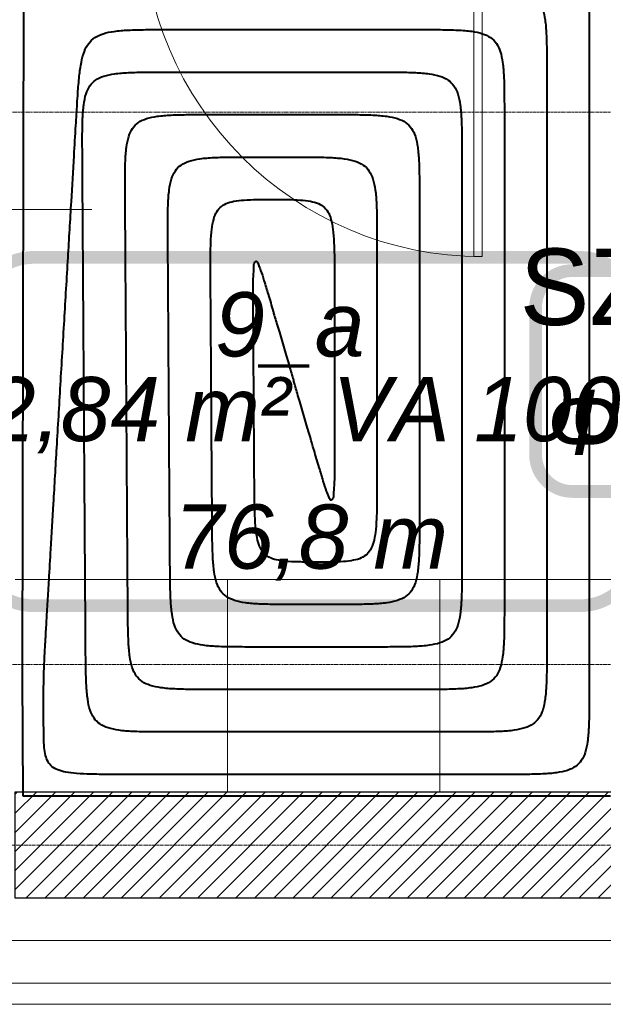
# Model space of a CAD drawing. Header units: millimetres. Extents: x 49908 to 79848, y -11883 to -3092.
# Tile 53 of 222: x 68702 to 68839, y -6637 to -6405. Entities that reach past the tile are written whole.
import ezdxf
from ezdxf.enums import TextEntityAlignment as Align
from ezdxf.lldxf.tags import DXFTag

# ---------------------------------------------------------------- set-up
doc = ezdxf.new("R2010")
doc.units = ezdxf.units.MM
doc.linetypes.add('AUSGEZOGEN', pattern=[0])
doc.linetypes.add('DASHDOT', pattern=[1, 0.5, -0.25, 0, -0.25])
for name, color, linetype, lineweight in [('A opis', 9, 'Continuous', 13), ('A stolarka', 9, 'Continuous', 9), ('A wyp ruchome', 9, 'Continuous', 9), ('A_CIENKA', 9, 'Continuous', 9), ('A_HATCH', 9, 'Continuous', 9), ('A_IZOLACJA', 9, 'ZIGZAG', 9), ('A_MUROWANE', 9, 'Continuous', 25), ('A_OSIE', 9, 'DASHDOT', 9), ('\x9dciany', 9, 'Continuous', 9)]:
    doc.layers.add(name, color=color, linetype=linetype, lineweight=lineweight)
doc.layers.add('IS_Ogrzewanie_płaszczyznowe', color=7, linetype='SOLID', true_color=0xac00e6)
doc.layers.add('IS_Ogrzewanie_płaszczyznowe_-_opis', color=7, linetype='SOLID', true_color=0xf000f0)
doc.layers.add('IS_Rys.pętli_o.p._Powrót', color=7, linetype='DASH', lineweight=13, true_color=0x4c9a5f)
doc.layers.add('IS_Rys.pętli_o.p._Zasilanie', color=7, linetype='SOLID', lineweight=13, true_color=0xff8c1a)
doc.layers.add('IS_Text_Konstrukcji', color=7, linetype='Continuous')
doc.styles.add('Arial CE', font='arial.ttf')
tags = doc.linetypes.add('DASH', pattern=[15, 10, -5]).pattern_tags.tags
tags[6:7] = [DXFTag(74, 4), DXFTag(75, 0), DXFTag(340, '0'), DXFTag(46, 0.0), DXFTag(50, 0.0), DXFTag(44, 0.0), DXFTag(45, 0.0)]
tags[4:5] = [DXFTag(74, 4), DXFTag(75, 0), DXFTag(340, '0'), DXFTag(46, 0.0), DXFTag(50, 0.0), DXFTag(44, 0.0), DXFTag(45, 0.0)]
tags = doc.linetypes.add('SOLID', pattern=[10, 10, 0]).pattern_tags.tags
tags[6:7] = [DXFTag(74, 4), DXFTag(75, 0), DXFTag(340, '0'), DXFTag(46, 0.0), DXFTag(50, 0.0), DXFTag(44, 0.0), DXFTag(45, 0.0)]
tags[4:5] = [DXFTag(74, 4), DXFTag(75, 0), DXFTag(340, '0'), DXFTag(46, 0.0), DXFTag(50, 0.0), DXFTag(44, 0.0), DXFTag(45, 0.0)]
doc.linetypes.add('ZIGZAG', pattern='A,0.00254,-5.08,[131,ltypeshp.shx,S=5.08,R=0,X=-5.08,Y=0],-10.16,[131,ltypeshp.shx,S=5.08,R=180,X=5.08,Y=0],-5.08', length=20.32254)

msp = doc.modelspace()

# ---------------------------------------------------------------- hatches: boundary and pattern name
at = {"layer": 'A_HATCH', "transparency": 33554687}
h = msp.add_hatch(dxfattribs=at)
h.set_pattern_fill('ANSI31', color=256, angle=360)
h.set_pattern_definition([(45, (16000, 0), (-2.24506403, 2.24506403), [])])
h.paths.add_polyline_path([(69075.47, -6586.63), (68700.47, -6586.63), (68700.47, -6611.63), (69075.47, -6611.63)])

# ---------------------------------------------------------------- linework, layer by layer
at = {"layer": 'A opis', "ltscale": 0.5}
msp.add_line((68658.96, -6449.52), (68718.46, -6449.52), dxfattribs=at)
at = {"layer": 'A stolarka', "linetype": 'AUSGEZOGEN', "lineweight": 0}
msp.add_line((68687.97, -6449.52), (68702.97, -6449.52), dxfattribs=at)
msp.add_lwpolyline([(68810.47, -6380.63), (68808.47, -6380.63), (68808.47, -6460.63), (68810.47, -6460.63)], close=True, dxfattribs=at)
msp.add_arc((68810.47, -6380.63), 80, 180, 270, dxfattribs=at)
at = {"layer": 'A wyp ruchome'}
for p, q in [((68700.47, -6536.63), (69000.47, -6536.63)), ((68750.47, -6536.63), (68750.47, -6586.63)), ((68800.47, -6536.63), (68800.47, -6586.63))]:
    msp.add_line(p, q, dxfattribs=at)
at = {"layer": 'A_CIENKA'}
msp.add_lwpolyline([(69100.47, -6631.63), (68680.47, -6631.63)], dxfattribs=at)
at = {"layer": 'A_IZOLACJA', "ltscale": 0.015}
msp.add_lwpolyline([(69100.47, -6621.63), (68680.47, -6621.63)], dxfattribs=at)
at = {"layer": 'A_MUROWANE'}
msp.add_lwpolyline([(68700.47, -6586.63), (69075.47, -6586.63), (69075.47, -6611.63), (68700.47, -6611.63)], close=True, dxfattribs=at)
at = {"layer": 'A_OSIE', "ltscale": 0.3, "transparency": 33554559}
for p, q in [((70341.81, -6426.63), (67440.85, -6426.63)), ((70341.81, -6556.63), (67440.85, -6556.63)), ((67440.85, -6599.13), (70342.17, -6599.13))]:
    msp.add_line(p, q, dxfattribs=at)
at = {"layer": 'IS_Ogrzewanie_płaszczyznowe', "lineweight": 40}
for p, q in [((68702.41, -6382.19), (68702.07, -6559.26)), ((68702.07, -6559.26), (68702.26, -6587.52)), ((68702.26, -6587.52), (68840.66, -6587.52))]:
    msp.add_line(p, q, dxfattribs=at)
at = {"layer": 'IS_Ogrzewanie_płaszczyznowe_-_opis'}
msp.add_lwpolyline([(68704.79, -6542.8, 3, 3, 0), (68833.46, -6542.8, 3, 3, 0.414214), (68847.12, -6529.13, 3, 3, 0), (68847.12, -6474.46, 3, 3, 0.414214), (68833.46, -6460.8, 3, 3, 0), (68704.79, -6460.8, 3, 3, 0.414214), (68691.12, -6474.46, 3, 3, 0), (68691.12, -6529.13, 3, 3, 0.414214), (68704.79, -6542.8, 3, 3, 0)], format="xyseb", dxfattribs=at)
at = {"layer": 'IS_Rys.pętli_o.p._Powrót', "lineweight": 40}
for points, knots in [([(68805.66, -6397.19), (68807.32, -6397.19), (68810.33, -6397.18), (68814.44, -6397.26), (68817.75, -6397.5), (68820.37, -6398.01), (68822.43, -6398.92), (68823.92, -6400.41), (68824.83, -6402.47), (68825.34, -6405.1), (68825.59, -6408.41), (68825.66, -6412.51), (68825.66, -6415.53), (68825.66, -6417.19)], [0, 0, 0, 0, 0.0497373, 0.0904721, 0.1232039, 0.1491998, 0.1703704, 0.1897083, 0.2108788, 0.2368747, 0.2696065, 0.3103414, 0.3600787, 0.3600787, 0.3600787, 0.3600787]), ([(68716.27, -6437.19), (68716.26, -6435.53), (68716.24, -6432.51), (68716.29, -6428.41), (68716.51, -6425.1), (68717, -6422.47), (68717.9, -6420.41), (68719.38, -6418.92), (68721.43, -6418.01), (68724.05, -6417.5), (68727.36, -6417.26), (68731.47, -6417.18), (68734.48, -6417.19), (68736.14, -6417.19)], [0, 0, 0, 0, 0.0497363, 0.0904642, 0.1231773, 0.1491374, 0.1702536, 0.1895277, 0.2106438, 0.2366039, 0.269317, 0.310045, 0.3597812, 0.3597812, 0.3597812, 0.3597812]), ([(68736.14, -6417.19), (68736.52, -6417.19), (68737.96, -6417.19), (68740.98, -6417.19), (68745.55, -6417.19), (68751.24, -6417.19), (68757.61, -6417.19), (68764.19, -6417.19), (68770.55, -6417.19), (68776.25, -6417.19), (68780.82, -6417.19), (68783.84, -6417.19), (68785.27, -6417.19), (68785.66, -6417.19)], [0, 0, 0, 0, 0.0115336, 0.043158, 0.0904086, 0.1488207, 0.2139298, 0.2812712, 0.3463803, 0.4047924, 0.452043, 0.4836674, 0.495201, 0.495201, 0.495201, 0.495201]), ([(68785.66, -6417.19), (68787.32, -6417.19), (68790.33, -6417.18), (68794.44, -6417.26), (68797.75, -6417.5), (68800.37, -6418.01), (68802.43, -6418.92), (68803.92, -6420.41), (68804.83, -6422.47), (68805.34, -6425.1), (68805.59, -6428.41), (68805.66, -6432.51), (68805.66, -6435.53), (68805.66, -6437.19)], [0, 0, 0, 0, 0.0497373, 0.0904721, 0.1232039, 0.1491998, 0.1703704, 0.1897083, 0.2108788, 0.2368747, 0.2696065, 0.3103414, 0.3600787, 0.3600787, 0.3600787, 0.3600787]), ([(68825.66, -6417.19), (68825.66, -6418.24), (68825.66, -6422.17), (68825.66, -6430.4), (68825.66, -6442.91), (68825.66, -6458.47), (68825.66, -6475.86), (68825.66, -6493.85), (68825.66, -6511.24), (68825.66, -6526.8), (68825.66, -6539.3), (68825.66, -6547.54), (68825.66, -6551.47), (68825.66, -6552.52)], [0, 0, 0, 0, 0.03152, 0.117947, 0.247078, 0.406713, 0.58465, 0.768687, 0.946624, 1.106259, 1.235391, 1.321817, 1.353337, 1.353337, 1.353337, 1.353337]), ([(68717.03, -6552.52), (68717.02, -6551.63), (68717, -6548.27), (68716.96, -6541.26), (68716.89, -6530.6), (68716.8, -6517.34), (68716.7, -6502.52), (68716.6, -6487.18), (68716.5, -6472.37), (68716.41, -6459.11), (68716.34, -6448.45), (68716.3, -6441.43), (68716.28, -6438.08), (68716.27, -6437.19)], [0, 0, 0, 0, 0.026863, 0.100519, 0.21057, 0.346618, 0.498263, 0.655108, 0.806753, 0.942801, 1.052852, 1.126508, 1.153371, 1.153371, 1.153371, 1.153371]), ([(68736.4, -6457.19), (68736.39, -6455.53), (68736.37, -6452.51), (68736.42, -6448.41), (68736.64, -6445.1), (68737.13, -6442.47), (68738.03, -6440.41), (68739.51, -6438.92), (68741.56, -6438.01), (68744.18, -6437.5), (68747.49, -6437.26), (68751.6, -6437.18), (68754.61, -6437.19), (68756.27, -6437.19)], [0, 0, 0, 0, 0.0497363, 0.0904642, 0.1231773, 0.1491374, 0.1702536, 0.1895277, 0.2106438, 0.2366039, 0.269317, 0.310045, 0.3597812, 0.3597812, 0.3597812, 0.3597812]), ([(68756.27, -6437.19), (68756.34, -6437.19), (68756.62, -6437.19), (68757.19, -6437.19), (68758.06, -6437.19), (68759.13, -6437.19), (68760.34, -6437.19), (68761.59, -6437.19), (68762.8, -6437.19), (68763.87, -6437.19), (68764.74, -6437.19), (68765.31, -6437.19), (68765.59, -6437.19), (68765.66, -6437.19)], [0, 0, 0, 0, 0.00218655, 0.00818192, 0.01713971, 0.02821351, 0.04055692, 0.05332353, 0.06566694, 0.07674074, 0.08569853, 0.0916939, 0.09388045, 0.09388045, 0.09388045, 0.09388045]), ([(68765.66, -6437.19), (68767.32, -6437.19), (68770.33, -6437.18), (68774.44, -6437.26), (68777.75, -6437.5), (68780.37, -6438.01), (68782.43, -6438.92), (68783.92, -6440.41), (68784.83, -6442.47), (68785.34, -6445.1), (68785.59, -6448.41), (68785.66, -6452.51), (68785.66, -6455.53), (68785.66, -6457.19)], [0, 0, 0, 0, 0.0497373, 0.0904721, 0.1232039, 0.1491998, 0.1703704, 0.1897083, 0.2108788, 0.2368747, 0.2696065, 0.3103414, 0.3600787, 0.3600787, 0.3600787, 0.3600787]), ([(68805.66, -6437.19), (68805.66, -6437.93), (68805.66, -6440.7), (68805.66, -6446.5), (68805.66, -6455.31), (68805.66, -6466.27), (68805.66, -6478.51), (68805.66, -6491.19), (68805.66, -6503.44), (68805.66, -6514.4), (68805.66, -6523.21), (68805.66, -6529.01), (68805.66, -6531.78), (68805.66, -6532.52)], [0, 0, 0, 0, 0.0222039, 0.0830857, 0.1740503, 0.2865026, 0.4118474, 0.5414898, 0.6668347, 0.7792869, 0.8702515, 0.9311333, 0.9533372, 0.9533372, 0.9533372, 0.9533372]), ([(68736.9, -6532.52), (68736.89, -6531.94), (68736.88, -6529.75), (68736.85, -6525.16), (68736.8, -6518.2), (68736.75, -6509.54), (68736.68, -6499.86), (68736.62, -6489.84), (68736.55, -6480.17), (68736.5, -6471.51), (68736.45, -6464.54), (68736.42, -6459.96), (68736.41, -6457.77), (68736.4, -6457.19)], [0, 0, 0, 0, 0.0175464, 0.0656574, 0.137541, 0.2264049, 0.325457, 0.4279052, 0.5269574, 0.6158213, 0.6877048, 0.7358158, 0.7533622, 0.7533622, 0.7533622, 0.7533622]), ([(68785.66, -6457.19), (68785.66, -6457.62), (68785.66, -6459.22), (68785.66, -6462.59), (68785.66, -6467.7), (68785.66, -6474.07), (68785.66, -6481.17), (68785.66, -6488.53), (68785.66, -6495.64), (68785.66, -6502), (68785.66, -6507.12), (68785.66, -6510.48), (68785.66, -6512.09), (68785.66, -6512.52)], [0, 0, 0, 0, 0.0128876, 0.0482247, 0.1010225, 0.1662922, 0.239045, 0.3142922, 0.3870451, 0.4523147, 0.5051125, 0.5404496, 0.5533372, 0.5533372, 0.5533372, 0.5533372]), ([(68756.53, -6477.19), (68756.52, -6475.53), (68756.49, -6472.55), (68756.52, -6468.56), (68756.47, -6465.51), (68756.73, -6463.45), (68756.6, -6462.18), (68757.33, -6461.5), (68757.81, -6462.8), (68758.36, -6464.04), (68759.14, -6466.57), (68760.1, -6469.73), (68760.82, -6472.17), (68761.22, -6473.52)], [0, 0, 0, 0, 0.0496141, 0.0894755, 0.1197539, 0.1406402, 0.1524227, 0.1564886, 0.1643468, 0.180697, 0.2057274, 0.2393881, 0.28159, 0.28159, 0.28159, 0.28159]), ([(68761.22, -6473.52), (68761.25, -6473.65), (68761.39, -6474.12), (68761.69, -6475.12), (68762.13, -6476.62), (68762.69, -6478.5), (68763.3, -6480.6), (68763.94, -6482.77), (68764.56, -6484.87), (68765.12, -6486.75), (68765.56, -6488.26), (68765.85, -6489.25), (68765.99, -6489.73), (68766.03, -6489.85)], [0, 0, 0, 0, 0.003966, 0.0148404, 0.0310881, 0.0511738, 0.0735623, 0.0967185, 0.119107, 0.1391927, 0.1554404, 0.1663148, 0.1702808, 0.1702808, 0.1702808, 0.1702808]), ([(68756.77, -6512.52), (68756.77, -6512.25), (68756.76, -6511.22), (68756.74, -6509.07), (68756.72, -6505.8), (68756.7, -6501.74), (68756.67, -6497.2), (68756.64, -6492.5), (68756.61, -6487.96), (68756.58, -6483.9), (68756.56, -6480.64), (68756.54, -6478.49), (68756.54, -6477.46), (68756.53, -6477.19)], [0, 0, 0, 0, 0.0082299, 0.0307957, 0.0645116, 0.1061919, 0.1526509, 0.2007027, 0.2471617, 0.288842, 0.3225579, 0.3451237, 0.3533536, 0.3533536, 0.3533536, 0.3533536]), ([(68771.28, -6532.52), (68770.09, -6532.52), (68767.92, -6532.52), (68764.96, -6532.45), (68762.57, -6532.2), (68760.64, -6531.68), (68759.13, -6530.71), (68758.09, -6529.21), (68757.45, -6527.2), (68757.07, -6524.6), (68756.88, -6521.3), (68756.8, -6517.19), (68756.78, -6514.18), (68756.77, -6512.52)], [0, 0, 0, 0, 0.0357625, 0.0650671, 0.0887035, 0.1078249, 0.124376, 0.14127, 0.1615003, 0.1872334, 0.2199185, 0.2606518, 0.3103897, 0.3103897, 0.3103897, 0.3103897]), ([(68785.66, -6512.52), (68785.66, -6514.18), (68785.66, -6517.19), (68785.61, -6521.3), (68785.43, -6524.6), (68785.07, -6527.2), (68784.44, -6529.21), (68783.41, -6530.71), (68781.91, -6531.68), (68779.99, -6532.2), (68777.6, -6532.45), (68774.64, -6532.52), (68772.47, -6532.52), (68771.28, -6532.52)], [0, 0, 0, 0, 0.0497372, 0.0904654, 0.1231371, 0.1488442, 0.1690335, 0.1858751, 0.2023761, 0.2214625, 0.2450804, 0.274378, 0.3101395, 0.3101395, 0.3101395, 0.3101395]), ([(68757.03, -6552.52), (68755.37, -6552.52), (68752.36, -6552.52), (68748.25, -6552.45), (68744.94, -6552.2), (68742.31, -6551.69), (68740.24, -6550.78), (68738.75, -6549.29), (68737.82, -6547.24), (68737.3, -6544.61), (68737.03, -6541.3), (68736.93, -6537.19), (68736.91, -6534.18), (68736.9, -6532.52)], [0, 0, 0, 0, 0.0497383, 0.09048, 0.1232305, 0.1492622, 0.170487, 0.1898884, 0.2111133, 0.2371449, 0.2698955, 0.3106372, 0.3603755, 0.3603755, 0.3603755, 0.3603755]), ([(68805.66, -6532.52), (68805.66, -6534.18), (68805.66, -6537.19), (68805.59, -6541.3), (68805.34, -6544.61), (68804.83, -6547.24), (68803.92, -6549.29), (68802.43, -6550.78), (68800.37, -6551.69), (68797.75, -6552.2), (68794.44, -6552.45), (68790.33, -6552.52), (68787.32, -6552.52), (68785.66, -6552.52)], [0, 0, 0, 0, 0.0497373, 0.0904721, 0.1232039, 0.1491998, 0.1703704, 0.1897083, 0.2108788, 0.2368747, 0.2696065, 0.3103414, 0.3600787, 0.3600787, 0.3600787, 0.3600787]), ([(68737.16, -6572.52), (68735.5, -6572.52), (68732.49, -6572.52), (68728.38, -6572.45), (68725.07, -6572.2), (68722.44, -6571.69), (68720.38, -6570.78), (68718.88, -6569.29), (68717.95, -6567.24), (68717.43, -6564.61), (68717.16, -6561.3), (68717.06, -6557.19), (68717.04, -6554.18), (68717.03, -6552.52)], [0, 0, 0, 0, 0.0497383, 0.09048, 0.1232305, 0.1492622, 0.170487, 0.1898884, 0.2111133, 0.2371449, 0.2698955, 0.3106372, 0.3603755, 0.3603755, 0.3603755, 0.3603755]), ([(68785.66, -6552.52), (68785.44, -6552.52), (68784.6, -6552.52), (68782.86, -6552.52), (68780.22, -6552.52), (68776.93, -6552.52), (68773.25, -6552.52), (68769.44, -6552.52), (68765.76, -6552.52), (68762.47, -6552.52), (68759.83, -6552.52), (68758.08, -6552.52), (68757.25, -6552.52), (68757.03, -6552.52)], [0, 0, 0, 0, 0.0066679, 0.0249509, 0.0522678, 0.0860376, 0.123679, 0.162611, 0.2002524, 0.2340222, 0.2613391, 0.2796221, 0.28629, 0.28629, 0.28629, 0.28629]), ([(68825.66, -6552.52), (68825.66, -6554.18), (68825.66, -6557.19), (68825.59, -6561.3), (68825.34, -6564.61), (68824.83, -6567.24), (68823.92, -6569.29), (68822.43, -6570.78), (68820.37, -6571.69), (68817.75, -6572.2), (68814.44, -6572.45), (68810.33, -6572.52), (68807.32, -6572.52), (68805.66, -6572.52)], [0, 0, 0, 0, 0.0497373, 0.0904721, 0.1232039, 0.1491998, 0.1703704, 0.1897083, 0.2108788, 0.2368747, 0.2696065, 0.3103414, 0.3600787, 0.3600787, 0.3600787, 0.3600787]), ([(68805.66, -6572.52), (68805.13, -6572.52), (68803.14, -6572.52), (68798.97, -6572.52), (68792.64, -6572.52), (68784.76, -6572.52), (68775.96, -6572.52), (68766.86, -6572.52), (68758.06, -6572.52), (68750.18, -6572.52), (68743.85, -6572.52), (68739.68, -6572.52), (68737.69, -6572.52), (68737.16, -6572.52)], [0, 0, 0, 0, 0.0159537, 0.0596976, 0.1250561, 0.2058537, 0.2959146, 0.3890634, 0.4791244, 0.559922, 0.6252805, 0.6690244, 0.6849781, 0.6849781, 0.6849781, 0.6849781])]:
    msp.add_open_spline(points, degree=3, knots=knots, dxfattribs=at)
at = {"layer": 'IS_Rys.pętli_o.p._Zasilanie', "lineweight": 40}
for points, knots in [([(68815.66, -6387.19), (68817.32, -6387.19), (68820.33, -6387.18), (68824.44, -6387.26), (68827.75, -6387.5), (68830.37, -6388.01), (68832.43, -6388.92), (68833.92, -6390.41), (68834.83, -6392.47), (68835.34, -6395.1), (68835.59, -6398.41), (68835.66, -6402.51), (68835.66, -6405.53), (68835.66, -6407.19)], [0, 0, 0, 0, 0.0497373, 0.0904721, 0.1232039, 0.1491998, 0.1703704, 0.1897083, 0.2108788, 0.2368747, 0.2696065, 0.3103414, 0.3600787, 0.3600787, 0.3600787, 0.3600787]), ([(68714.89, -6427.15), (68714.99, -6425.5), (68715.17, -6422.48), (68715.48, -6418.38), (68715.93, -6415.07), (68716.59, -6412.45), (68717.63, -6410.4), (68719.19, -6408.93), (68721.3, -6408.01), (68723.95, -6407.51), (68727.28, -6407.26), (68731.4, -6407.18), (68734.41, -6407.19), (68736.07, -6407.19)], [0, 0, 0, 0, 0.0497461, 0.0905431, 0.1234425, 0.1497573, 0.1714105, 0.1913114, 0.2129647, 0.2392795, 0.2721789, 0.3129758, 0.362722, 0.362722, 0.362722, 0.362722]), ([(68736.07, -6407.19), (68736.54, -6407.19), (68738.27, -6407.19), (68741.89, -6407.19), (68747.4, -6407.19), (68754.25, -6407.19), (68761.9, -6407.19), (68769.83, -6407.19), (68777.48, -6407.19), (68784.33, -6407.19), (68789.84, -6407.19), (68793.47, -6407.19), (68795.2, -6407.19), (68795.66, -6407.19)], [0, 0, 0, 0, 0.013878, 0.0519306, 0.1087857, 0.1790711, 0.2574147, 0.3384444, 0.416788, 0.4870735, 0.5439285, 0.5819812, 0.5958592, 0.5958592, 0.5958592, 0.5958592]), ([(68795.66, -6407.19), (68797.32, -6407.19), (68800.33, -6407.18), (68804.44, -6407.26), (68807.75, -6407.5), (68810.37, -6408.01), (68812.43, -6408.92), (68813.92, -6410.41), (68814.83, -6412.47), (68815.34, -6415.1), (68815.59, -6418.41), (68815.66, -6422.51), (68815.66, -6425.53), (68815.66, -6427.19)], [0, 0, 0, 0, 0.0497373, 0.0904721, 0.1232039, 0.1491998, 0.1703704, 0.1897083, 0.2108788, 0.2368747, 0.2696065, 0.3103414, 0.3600787, 0.3600787, 0.3600787, 0.3600787]), ([(68835.66, -6407.19), (68835.66, -6408.39), (68835.66, -6412.91), (68835.66, -6422.36), (68835.66, -6436.71), (68835.66, -6454.57), (68835.66, -6474.53), (68835.66, -6495.18), (68835.66, -6515.14), (68835.66, -6532.99), (68835.66, -6547.35), (68835.66, -6556.8), (68835.66, -6561.31), (68835.66, -6562.52)], [0, 0, 0, 0, 0.036178, 0.135377, 0.283592, 0.466818, 0.671051, 0.882286, 1.086519, 1.269745, 1.41796, 1.517159, 1.553337, 1.553337, 1.553337, 1.553337]), ([(68708.26, -6539.28), (68708.31, -6538.41), (68708.5, -6535.15), (68708.9, -6528.33), (68709.52, -6517.97), (68710.28, -6505.08), (68711.13, -6490.67), (68712.01, -6475.76), (68712.87, -6461.35), (68713.63, -6448.47), (68714.24, -6438.1), (68714.65, -6431.28), (68714.84, -6428.02), (68714.89, -6427.15)], [0, 0, 0, 0, 0.026161, 0.097893, 0.205068, 0.33756, 0.485243, 0.637989, 0.785672, 0.918165, 1.02534, 1.097072, 1.123233, 1.123233, 1.123233, 1.123233]), ([(68726.34, -6447.19), (68726.33, -6445.53), (68726.3, -6442.51), (68726.35, -6438.41), (68726.57, -6435.1), (68727.06, -6432.47), (68727.96, -6430.41), (68729.44, -6428.92), (68731.5, -6428.01), (68734.12, -6427.5), (68737.43, -6427.26), (68741.53, -6427.18), (68744.55, -6427.19), (68746.2, -6427.19)], [0, 0, 0, 0, 0.0497363, 0.0904642, 0.1231773, 0.1491374, 0.1702536, 0.1895277, 0.2106438, 0.2366039, 0.269317, 0.310045, 0.3597812, 0.3597812, 0.3597812, 0.3597812]), ([(68746.2, -6427.19), (68746.43, -6427.19), (68747.29, -6427.19), (68749.08, -6427.19), (68751.8, -6427.19), (68755.19, -6427.19), (68758.97, -6427.19), (68762.89, -6427.19), (68766.67, -6427.19), (68770.06, -6427.19), (68772.78, -6427.19), (68774.57, -6427.19), (68775.43, -6427.19), (68775.66, -6427.19)], [0, 0, 0, 0, 0.0068601, 0.02567, 0.0537742, 0.0885171, 0.1272434, 0.1672974, 0.2060236, 0.2407666, 0.2688708, 0.2876807, 0.2945407, 0.2945407, 0.2945407, 0.2945407]), ([(68775.66, -6427.19), (68777.32, -6427.19), (68780.33, -6427.18), (68784.44, -6427.26), (68787.75, -6427.5), (68790.37, -6428.01), (68792.43, -6428.92), (68793.92, -6430.41), (68794.83, -6432.47), (68795.34, -6435.1), (68795.59, -6438.41), (68795.66, -6442.51), (68795.66, -6445.53), (68795.66, -6447.19)], [0, 0, 0, 0, 0.0497373, 0.0904721, 0.1232039, 0.1491998, 0.1703704, 0.1897083, 0.2108788, 0.2368747, 0.2696065, 0.3103414, 0.3600787, 0.3600787, 0.3600787, 0.3600787]), ([(68815.66, -6427.19), (68815.66, -6428.08), (68815.66, -6431.43), (68815.66, -6438.45), (68815.66, -6449.11), (68815.66, -6462.37), (68815.66, -6477.18), (68815.66, -6492.52), (68815.66, -6507.34), (68815.66, -6520.6), (68815.66, -6531.26), (68815.66, -6538.27), (68815.66, -6541.63), (68815.66, -6542.52)], [0, 0, 0, 0, 0.026862, 0.100516, 0.210564, 0.346608, 0.498249, 0.655089, 0.80673, 0.942773, 1.052821, 1.126475, 1.153337, 1.153337, 1.153337, 1.153337]), ([(68726.96, -6542.52), (68726.96, -6541.78), (68726.94, -6539.01), (68726.9, -6533.21), (68726.84, -6524.4), (68726.77, -6513.44), (68726.69, -6501.19), (68726.61, -6488.51), (68726.53, -6476.27), (68726.46, -6465.31), (68726.4, -6456.5), (68726.36, -6450.7), (68726.34, -6447.93), (68726.34, -6447.19)], [0, 0, 0, 0, 0.0222046, 0.0830883, 0.1740557, 0.2865114, 0.4118601, 0.5415065, 0.6668552, 0.7793109, 0.8702783, 0.9311619, 0.9533666, 0.9533666, 0.9533666, 0.9533666]), ([(68746.47, -6467.19), (68746.46, -6465.53), (68746.44, -6462.51), (68746.46, -6458.41), (68746.62, -6455.11), (68746.97, -6452.51), (68747.6, -6450.49), (68748.64, -6448.99), (68750.17, -6448.03), (68752.12, -6447.51), (68754.56, -6447.26), (68757.57, -6447.18), (68759.78, -6447.19), (68761, -6447.19)], [0, 0, 0, 0, 0.0497364, 0.0904599, 0.1231203, 0.1488132, 0.1690032, 0.1859043, 0.2025783, 0.2219712, 0.246025, 0.2758874, 0.3123464, 0.3123464, 0.3123464, 0.3123464]), ([(68761, -6447.19), (68762.21, -6447.19), (68764.42, -6447.18), (68767.44, -6447.26), (68769.87, -6447.51), (68771.83, -6448.03), (68773.36, -6448.99), (68774.42, -6450.49), (68775.06, -6452.51), (68775.43, -6455.11), (68775.6, -6458.41), (68775.66, -6462.51), (68775.66, -6465.53), (68775.66, -6467.19)], [0, 0, 0, 0, 0.0364601, 0.0663293, 0.0904018, 0.1098298, 0.1265543, 0.1435087, 0.1637404, 0.1894598, 0.222134, 0.2628626, 0.3125997, 0.3125997, 0.3125997, 0.3125997]), ([(68795.66, -6447.19), (68795.66, -6447.77), (68795.66, -6449.96), (68795.66, -6454.54), (68795.66, -6461.51), (68795.66, -6470.17), (68795.66, -6479.84), (68795.66, -6489.86), (68795.66, -6499.54), (68795.66, -6508.2), (68795.66, -6515.16), (68795.66, -6519.75), (68795.66, -6521.94), (68795.66, -6522.52)], [0, 0, 0, 0, 0.0175458, 0.0656552, 0.1375364, 0.2263974, 0.3254462, 0.427891, 0.5269399, 0.6158008, 0.687682, 0.7357915, 0.7533372, 0.7533372, 0.7533372, 0.7533372]), ([(68746.83, -6522.52), (68746.83, -6522.09), (68746.82, -6520.48), (68746.8, -6517.12), (68746.76, -6512), (68746.72, -6505.64), (68746.67, -6498.53), (68746.63, -6491.17), (68746.58, -6484.07), (68746.54, -6477.7), (68746.5, -6472.59), (68746.48, -6469.22), (68746.47, -6467.62), (68746.47, -6467.19)], [0, 0, 0, 0, 0.0128881, 0.0482265, 0.1010263, 0.1662984, 0.2390539, 0.314304, 0.3870595, 0.4523316, 0.5051314, 0.5404698, 0.5533579, 0.5533579, 0.5533579, 0.5533579]), ([(68775.66, -6467.19), (68775.66, -6467.46), (68775.66, -6468.49), (68775.66, -6470.64), (68775.66, -6473.9), (68775.66, -6477.96), (68775.66, -6482.5), (68775.66, -6487.2), (68775.66, -6491.74), (68775.66, -6495.8), (68775.66, -6499.07), (68775.66, -6501.22), (68775.66, -6502.25), (68775.66, -6502.52)], [0, 0, 0, 0, 0.0082295, 0.0307942, 0.0645086, 0.106187, 0.1526438, 0.2006934, 0.2471502, 0.2888286, 0.322543, 0.3451078, 0.3533372, 0.3533372, 0.3533372, 0.3533372]), ([(68770.84, -6506.19), (68770.81, -6506.06), (68770.67, -6505.59), (68770.37, -6504.59), (68769.93, -6503.08), (68769.38, -6501.2), (68768.76, -6499.11), (68768.12, -6496.93), (68767.5, -6494.84), (68766.95, -6492.96), (68766.5, -6491.45), (68766.21, -6490.45), (68766.07, -6489.98), (68766.03, -6489.85)], [0, 0, 0, 0, 0.003966, 0.0148404, 0.0310881, 0.0511738, 0.0735623, 0.0967185, 0.119107, 0.1391927, 0.1554404, 0.1663148, 0.1702808, 0.1702808, 0.1702808, 0.1702808]), ([(68775.66, -6502.52), (68775.66, -6504.17), (68775.67, -6507.16), (68775.62, -6511.14), (68775.64, -6514.19), (68775.37, -6516.26), (68775.48, -6517.53), (68774.74, -6518.2), (68774.26, -6516.91), (68773.7, -6515.67), (68772.92, -6513.14), (68771.96, -6509.98), (68771.24, -6507.54), (68770.84, -6506.19)], [0, 0, 0, 0, 0.0496143, 0.0894774, 0.1197607, 0.1406575, 0.1524633, 0.1566005, 0.1644936, 0.1808572, 0.2058935, 0.2395561, 0.2817583, 0.2817583, 0.2817583, 0.2817583]), ([(68766.96, -6542.52), (68765.31, -6542.52), (68762.29, -6542.52), (68758.18, -6542.45), (68754.87, -6542.2), (68752.24, -6541.69), (68750.18, -6540.78), (68748.68, -6539.29), (68747.76, -6537.24), (68747.23, -6534.61), (68746.96, -6531.3), (68746.86, -6527.19), (68746.84, -6524.18), (68746.83, -6522.52)], [0, 0, 0, 0, 0.0497383, 0.09048, 0.1232305, 0.1492622, 0.170487, 0.1898884, 0.2111133, 0.2371449, 0.2698955, 0.3106372, 0.3603755, 0.3603755, 0.3603755, 0.3603755]), ([(68795.66, -6522.52), (68795.66, -6524.18), (68795.66, -6527.19), (68795.59, -6531.3), (68795.34, -6534.61), (68794.83, -6537.24), (68793.92, -6539.29), (68792.43, -6540.78), (68790.37, -6541.69), (68787.75, -6542.2), (68784.44, -6542.45), (68780.33, -6542.52), (68777.32, -6542.52), (68775.66, -6542.52)], [0, 0, 0, 0, 0.0497373, 0.0904721, 0.1232039, 0.1491998, 0.1703704, 0.1897083, 0.2108788, 0.2368747, 0.2696065, 0.3103414, 0.3600787, 0.3600787, 0.3600787, 0.3600787]), ([(68707.15, -6570.88), (68707.14, -6569.91), (68707.13, -6568.12), (68707.12, -6565.6), (68707.12, -6563.37), (68707.15, -6561.29), (68707.19, -6559.21), (68707.27, -6557), (68707.39, -6554.52), (68707.54, -6551.61), (68707.73, -6548.14), (68707.98, -6543.97), (68708.16, -6540.94), (68708.26, -6539.28)], [0, 0, 0, 0, 0.0290932, 0.0538397, 0.0756642, 0.0959929, 0.1162533, 0.1378736, 0.1622819, 0.1909055, 0.2251706, 0.2665026, 0.3163269, 0.3163269, 0.3163269, 0.3163269]), ([(68747.1, -6562.52), (68745.44, -6562.52), (68742.42, -6562.52), (68738.31, -6562.45), (68735, -6562.2), (68732.37, -6561.69), (68730.31, -6560.78), (68728.81, -6559.29), (68727.89, -6557.24), (68727.36, -6554.61), (68727.1, -6551.3), (68726.99, -6547.19), (68726.97, -6544.18), (68726.96, -6542.52)], [0, 0, 0, 0, 0.0497383, 0.09048, 0.1232305, 0.1492622, 0.170487, 0.1898884, 0.2111133, 0.2371449, 0.2698955, 0.3106372, 0.3603755, 0.3603755, 0.3603755, 0.3603755]), ([(68775.66, -6542.52), (68775.59, -6542.52), (68775.34, -6542.52), (68774.81, -6542.52), (68774.01, -6542.52), (68773.01, -6542.52), (68771.89, -6542.52), (68770.73, -6542.52), (68769.62, -6542.52), (68768.62, -6542.52), (68767.81, -6542.52), (68767.28, -6542.52), (68767.03, -6542.52), (68766.96, -6542.52)], [0, 0, 0, 0, 0.00202504, 0.00757756, 0.01587368, 0.02612951, 0.03756118, 0.04938478, 0.06081644, 0.07107228, 0.0793684, 0.08492092, 0.08694596, 0.08694596, 0.08694596, 0.08694596]), ([(68815.66, -6542.52), (68815.66, -6544.18), (68815.66, -6547.19), (68815.59, -6551.3), (68815.34, -6554.61), (68814.83, -6557.24), (68813.92, -6559.29), (68812.43, -6560.78), (68810.37, -6561.69), (68807.75, -6562.2), (68804.44, -6562.45), (68800.33, -6562.52), (68797.32, -6562.52), (68795.66, -6562.52)], [0, 0, 0, 0, 0.0497373, 0.0904721, 0.1232039, 0.1491998, 0.1703704, 0.1897083, 0.2108788, 0.2368747, 0.2696065, 0.3103414, 0.3600787, 0.3600787, 0.3600787, 0.3600787]), ([(68795.66, -6562.52), (68795.28, -6562.52), (68793.87, -6562.52), (68790.92, -6562.52), (68786.43, -6562.52), (68780.85, -6562.52), (68774.61, -6562.52), (68768.15, -6562.52), (68761.91, -6562.52), (68756.33, -6562.52), (68751.84, -6562.52), (68748.88, -6562.52), (68747.47, -6562.52), (68747.1, -6562.52)], [0, 0, 0, 0, 0.0113108, 0.0423242, 0.088662, 0.1459456, 0.2097968, 0.2758372, 0.3396884, 0.3969721, 0.4433098, 0.4743232, 0.485634, 0.485634, 0.485634, 0.485634]), ([(68835.66, -6562.52), (68835.66, -6564.18), (68835.66, -6567.19), (68835.59, -6571.3), (68835.34, -6574.61), (68834.83, -6577.24), (68833.92, -6579.29), (68832.43, -6580.78), (68830.37, -6581.69), (68827.75, -6582.2), (68824.44, -6582.45), (68820.33, -6582.52), (68817.32, -6582.52), (68815.66, -6582.52)], [0, 0, 0, 0, 0.0497373, 0.0904721, 0.1232039, 0.1491998, 0.1703704, 0.1897083, 0.2108788, 0.2368747, 0.2696065, 0.3103414, 0.3600787, 0.3600787, 0.3600787, 0.3600787]), ([(68727.23, -6582.52), (68725.57, -6582.52), (68722.55, -6582.52), (68718.45, -6582.48), (68715.15, -6582.34), (68712.56, -6582.05), (68710.57, -6581.55), (68709.07, -6580.74), (68708.07, -6579.52), (68707.52, -6577.94), (68707.26, -6576), (68707.17, -6573.6), (68707.16, -6571.85), (68707.15, -6570.88)], [0, 0, 0, 0, 0.0497377, 0.0904676, 0.1231279, 0.1487487, 0.1685973, 0.1844632, 0.1989089, 0.2147321, 0.2339391, 0.2576662, 0.2866108, 0.2866108, 0.2866108, 0.2866108]), ([(68815.66, -6582.52), (68814.97, -6582.52), (68812.4, -6582.52), (68807.02, -6582.52), (68798.85, -6582.52), (68788.68, -6582.52), (68777.32, -6582.52), (68765.56, -6582.52), (68754.2, -6582.52), (68744.04, -6582.52), (68735.86, -6582.52), (68730.48, -6582.52), (68727.91, -6582.52), (68727.23, -6582.52)], [0, 0, 0, 0, 0.0205965, 0.0770709, 0.1614502, 0.2657617, 0.3820325, 0.5022896, 0.6185604, 0.7228719, 0.8072512, 0.8637256, 0.8843221, 0.8843221, 0.8843221, 0.8843221])]:
    msp.add_open_spline(points, degree=3, knots=knots, dxfattribs=at)
at = {"layer": 'IS_Text_Konstrukcji', "linetype": 'SOLID'}
msp.add_lwpolyline([(68831.69, -6515.91, 3, 3, 0), (68955.86, -6515.91, 3, 3, 0.414214), (68964.52, -6507.24, 3, 3, 0), (68964.52, -6472.57, 3, 3, 0.414214), (68955.86, -6463.91, 3, 3, 0), (68831.69, -6463.91, 3, 3, 0.414214), (68823.02, -6472.57, 3, 3, 0), (68823.02, -6507.24, 3, 3, 0.414214), (68831.69, -6515.91, 3, 3, 0)], format="xyseb", dxfattribs=at)
at = {"layer": '\x9dciany'}
msp.add_line((69100.47, -6636.63), (68680.47, -6636.63), dxfattribs=at)

# ---------------------------------------------------------------- texts
at = {"layer": 'IS_Ogrzewanie_płaszczyznowe_-_opis', "ltscale": 0.01, "char_height": 15.12}
for s, insert, attachment_point in [('\\fArial|b0|i1;9_a', (68765.12, -6486.8), 8), ('\\fArial|b0|i1;2,84 m²', (68765.12, -6488.96), 3), ('\\fArial|b0|i1;VA 100', (68775.12, -6488.96), 1), ('\\fArial|b0|i1;76,8 m', (68770.12, -6518.96), 2)]:
    msp.add_mtext(s, dxfattribs=dict(at, insert=insert, attachment_point=attachment_point))
at = {"layer": 'IS_Text_Konstrukcji', "linetype": 'SOLID', "ltscale": 0.01, "insert": (68892.52, -6492.07), "char_height": 15.12, "attachment_point": 2}
msp.add_mtext('\\fArial|b0|i1;Φwym: 390 W', dxfattribs=at)
at = {"layer": '\x9dciany', "linetype": 'Continuous', "lineweight": 35, "style": 'Arial CE', "width": 0.978495}
msp.add_text('SZATNIE 2', height=18, dxfattribs=at).set_placement((68819.27, -6476.72), (68943.69, -6476.72), align=Align.FIT)

doc.saveas('drawing.dxf')
